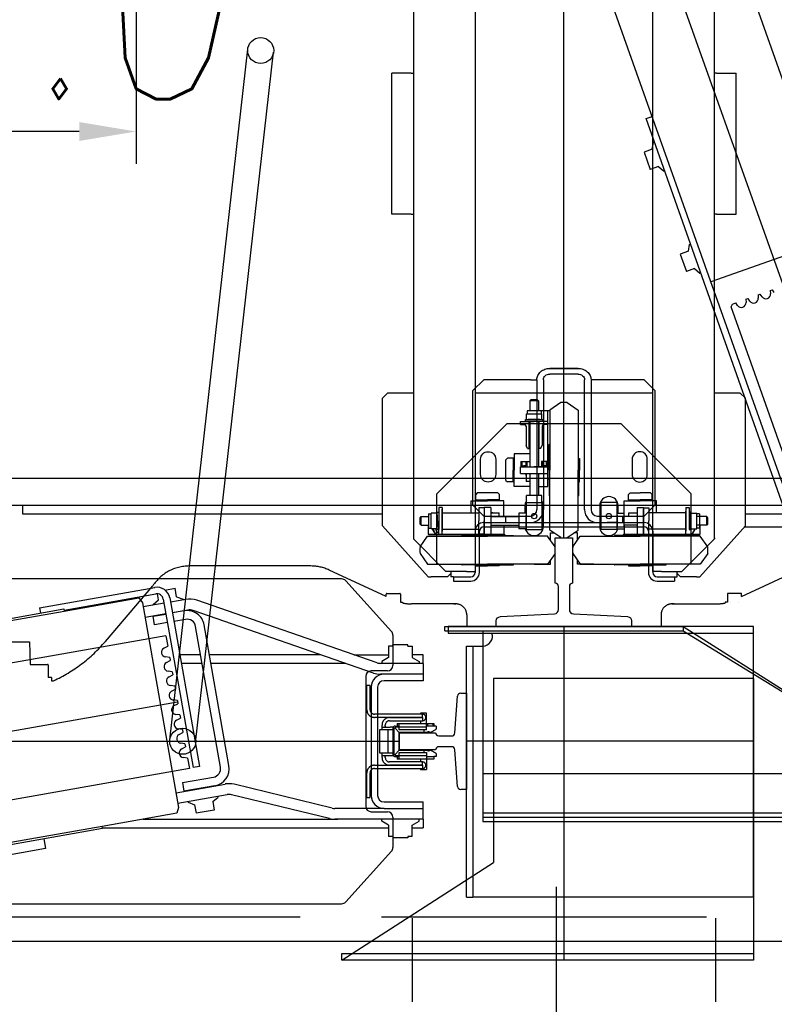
# Model space of a CAD drawing. Header units: millimetres. Extents: x 171 to 266814, y 44 to 350448.
# Tile 38 of 105: x 18425 to 19122, y 19275 to 20184. Entities that reach past the tile are written whole.
import ezdxf

# ---------------------------------------------------------------- set-up
doc = ezdxf.new("R2010")
doc.units = ezdxf.units.MM
doc.header["$LTSCALE"] = 100
doc.linetypes.add('ACAD_ISO02W100', pattern=[15, 12, -3])
doc.linetypes.add('ACAD_ISO10W100', pattern=[18.5, 12, -3, 0.5, -3])
for name, color, linetype in [('CONT_25', 1, 'Continuous'), ('DASH_25', 1, 'ACAD_ISO02W100'), ('DASHD_25', 1, 'ACAD_ISO10W100'), ('NOVÁ TENKÁ', 240, 'Continuous'), ('TEXT_35', 2, 'Continuous'), ('ŽB', 3, 'Continuous')]:
    doc.layers.add(name, color=color, linetype=linetype)
doc.layers.add('DIM_COMP_AUX', color=7, linetype='Continuous', plot=False)
doc.styles.add('ROMANS', font='romans.shx', dxfattribs={"width": 0.75, "oblique": 5, "height": 200})
doc.dimstyles.new('KONE_mm', dxfattribs={"dimscale": 15, "dimtxt": 3.5, "dimasz": 3.5, "dimexe": 2, "dimexo": 0, "dimgap": 2, "dimtad": 1, "dimdec": 0, "dimrnd": 0.01, "dimzin": 0, "dimdsep": 46, "dimtxsty": 'ROMANS', "dimsah": 1, "dimcen": 0, "dimclrd": 256, "dimclre": 256, "dimclrt": 256, "dimadec": 1, "dimazin": 3, "dimtfac": 1, "dimtdec": 0, "dimtmove": 0, "dimatfit": 3, "dimfxl": 1, "dimtolj": 1, "dimtzin": 0, "dimarcsym": 0})

# ---------------------------------------------------------------- blocks, each defined once
blk = doc.blocks.new('MX20_Planview')
at = {"layer": 'DASH_25', "ltscale": 0.25}
for p, q in [((268, -543.5), (268, 543.5)), ((-27.63, 164), (-52.19, 216.67)), ((-27.63, 164), (-30.04, 164)), ((-30.54, 163.5), (-30.54, 151.5)), ((-22.54, 161.5), (-22.54, 161.5)), ((-30.04, 151), (-22.54, 151)), ((-22.54, 153.5), (-22.54, 153.5)), ((-22.54, 151), (-22.54, 149)), ((-22.54, 149), (-21.79, 149)), ((-20.94, 99.71), (-20.94, 140.78)), ((-20.94, 101.71), (-20.94, 99.71)), ((-10.94, 89.71), (0, 89.71)), ((0, -89.71), (0, 89.71)), ((-10.94, -89.71), (0, -89.71)), ((-20.94, -101.71), (-20.94, -99.71)), ((-20.94, -99.71), (-20.94, -140.78)), ((-30.54, -163.5), (-30.54, -151.5)), ((-30.04, -151), (-22.54, -151)), ((-22.54, -149), (-21.79, -149)), ((-22.54, -151), (-22.54, -149)), ((-27.63, -164), (-52.19, -216.67)), ((-27.63, -164), (-30.04, -164)), ((-55.94, -233.58), (-55.94, -345.96)), ((13.84, -423.43), (-37.67, -379.54)), ((50.02, -473.21), (50.02, -471.22)), ((35.02, -492.94), (35.02, -476.71)), ((35.52, -476.21), (47.02, -476.21)), ((47.02, -473.21), (50.02, -473.21)), ((47.02, -473.21), (47.02, -476.21)), ((14.25, -493.5), (35.02, -492.94)), ((14.25, -543.5), (14.25, -493.5))]:
    blk.add_line(p, q, dxfattribs=at)
for centre, radius, start, end in [((-30.04, 163.5), 0.5, 90, 180), ((-30.04, 151.5), 0.5, 180, 270), ((-60.94, 140.78), 40, 0, 11.85223), ((-10.94, 99.71), 10, 180, 270), ((-10.94, -99.71), 10, 90, 180), ((-60.94, -140.78), 40, 348.14777, 0), ((-30.04, -151.5), 0.5, 90, 180), ((-30.04, -163.5), 0.5, 180, 270), ((-15.94, -233.58), 40, 155, 180), ((-15.94, -345.96), 40, 180, 237.10184), ((-77.38, -530.07), 140.33, 24.79239, 49.45797), ((35.52, -476.71), 0.5, 90, 180)]:
    blk.add_arc(centre, radius, start, end, dxfattribs=at)
blk = doc.blocks.new('10020_TravellingCableSupport_769652_0')
at = {"layer": 'CONT_25', "ltscale": 15}
for p, q in [((-4, 110), (-4, -110)), ((-4, 110), (0, 110)), ((0, 110), (0, -110)), ((-4, 75), (-180, 75)), ((-180, 75), (-180, -325)), ((-136, 75), (-176, 75)), ((-4, -110), (-136, -325)), ((0, -110), (-136, -325)), ((0, -110), (-4, -110)), ((-180, -325), (-136, -325)), ((-176, -325), (-176, -685)), ((-136, -325), (-136, -685)), ((-176, -629.99), (-186, -629.99)), ((-136, -629.99), (-126.68, -629.99)), ((-136, -685), (-176, -685))]:
    blk.add_line(p, q, dxfattribs=at)
at = {"layer": 'CONT_25', "ltscale": 2}
for p, q in [((-176, 75), (-176, -325)), ((-176, -524.25), (-221, -524.25)), ((-221, -595.75), (-221, -524.25)), ((-185, -529.75), (-221, -529.75)), ((-185, -590.25), (-185, -529.75)), ((-185, -590.25), (-221, -590.25)), ((-176, -595.75), (-221, -595.75))]:
    blk.add_line(p, q, dxfattribs=at)
at = {"layer": 'CONT_25', "ltscale": 1.5}
for p, q in [((-186.16, -635), (-190.16, -635)), ((-190.16, -635), (-190.16, -685)), ((-126.52, -630), (-186.16, -630)), ((-186.16, -630), (-186.16, -690)), ((-176.16, -630), (-186.16, -630)), ((-136.52, -630), (-126.52, -630)), ((-136, -629.99), (-126.56, -629.99)), ((-126.52, -630), (-126.52, -690)), ((-126.52, -635), (-122.52, -635)), ((-122.52, -635), (-122.52, -685)), ((-186.16, -685), (-190.16, -685)), ((-126.52, -690), (-186.16, -690)), ((-126.52, -685), (-122.52, -685))]:
    blk.add_line(p, q, dxfattribs=at)
at = {"layer": 'DASH_25', "ltscale": 2}
for p, q in [((-172, 75), (-172, -685)), ((-136, -325), (-136, 75))]:
    blk.add_line(p, q, dxfattribs=at)
at = {"layer": 'DASHD_25', "ltscale": 1.5}
for p, q in [((-162.74, -560), (-225.31, -560)), ((-114.83, -660), (-199.44, -660))]:
    blk.add_line(p, q, dxfattribs=at)
blk = doc.blocks.new('*D14')
at = {"layer": 'Defpoints', "color": 0, "transparency": 16777216}
for p in [(-429.76, 1725), (-300, 1725), (-300, 1325)]:
    blk.add_point(p, dxfattribs=at)
at = {"layer": 'DIM_COMP_AUX', "lineweight": -2, "transparency": 16777216}
for p, q in [((-300, 1725), (-459.76, 1725)), ((-429.76, 1377.5), (-429.76, 1672.5)), ((-300, 1325), (-459.76, 1325))]:
    blk.add_line(p, q, dxfattribs=at)
at = {"layer": 'DIM_COMP_AUX', "transparency": 16777216}
for points in [[(-421.01, 1672.5), (-438.51, 1672.5), (-429.76, 1725)], [(-421.01, 1377.5), (-438.51, 1377.5), (-429.76, 1325)]]:
    blk.add_solid(points, dxfattribs=at)
at = {"layer": 'DIM_COMP_AUX', "transparency": 16777216, "insert": (-299.76, 1525), "char_height": 200, "attachment_point": 5, "rotation": 270, "style": 'ROMANS'}
blk.add_mtext('\\A1;400.0', dxfattribs=at)
blk = doc.blocks.new('ev výtah')
at = {"layer": 'NOVÁ TENKÁ'}
blk.add_line((28290.44, 12029.41), (31540.44, 12029.41), dxfattribs=at)
blk = doc.blocks.new('10020_Elevator_0')
at = {"layer": 'NOVÁ TENKÁ', "ltscale": 0.33}
for p, q in [((-993, 1902), (-993, 1082)), ((-956.78, 1286.67), (-1029.2, 1697.33))]:
    blk.add_line(p, q, dxfattribs=at)
at = {"layer": 'NOVÁ TENKÁ'}
for p, q in [((-775, 1880), (-775, 205)), ((-1143, 1848.77), (-1143, 1135.23)), ((-843, 1135.23), (-843, 1848.77)), ((-750, 1855), (-750, 205)), ((-895.48, 1297.48), (-967.89, 1708.14)), ((-1018.09, 1275.86), (-1090.5, 1686.52)), ((-912.4, 1628.06), (-870.73, 1391.71)), ((-914.37, 1627.72), (-872.7, 1391.36)), ((-1073.6, 1355.94), (-1115.27, 1592.29)), ((-1071.63, 1356.28), (-1113.3, 1592.64)), ((-1092.01, 1408.54), (-1114.59, 1536.56)), ((-783, 1430), (-783, 1097.5)), ((-775.61, 1430), (-783, 1430)), ((-1083.15, 1410.1), (-1092.01, 1408.54)), ((-869.62, 1414.24), (-874.55, 1413.37)), ((-869.62, 1414.24), (-850.87, 1307.88)), ((-870.73, 1391.71), (-872.7, 1391.36)), ((-871.71, 1391.54), (-866.5, 1361.99)), ((-872.7, 1391.36), (-860.54, 1322.42)), ((-1073.6, 1355.94), (-1071.63, 1356.28)), ((-1073, 1356.04), (-1073, 1092)), ((-1059.47, 1287.35), (-1071.63, 1356.28)), ((-866.5, 1361.99), (-856.78, 1306.84)), ((-1065, 1318.7), (-1065, 1138.64)), ((-865.03, 1319.09), (-1054.11, 1285.75)), ((-860.54, 1322.42), (-865.03, 1319.09)), ((-875.34, 1297.48), (-878.73, 1316.68)), ((-865.5, 1299.21), (-868.88, 1318.42)), ((-885.39, 1307.89), (-877.52, 1309.28)), ((-883.31, 1296.07), (-885.39, 1307.89)), ((-877.52, 1309.28), (-875.43, 1297.46)), ((-867.23, 1309.06), (-866.51, 1309.19)), ((-866.51, 1309.19), (-862.43, 1304.32)), ((-862.43, 1304.32), (-856.71, 1305.33)), ((-861.65, 1299.89), (-1017.24, 1272.45)), ((-860.6, 1293.98), (-1016.2, 1266.55)), ((-991.65, 1293.92), (-353.65, 1221.92)), ((-946.76, 1292.29), (-944.92, 1288.76)), ((-942.06, 1289.26), (-941.54, 1293.21)), ((-933.46, 1294.63), (-931.63, 1291.1)), ((-928.76, 1291.61), (-931.63, 1291.1)), ((-928.76, 1291.61), (-928.24, 1295.55)), ((-920.17, 1296.98), (-918.33, 1293.45)), ((-915.47, 1293.95), (-918.33, 1293.45)), ((-915.47, 1293.95), (-914.95, 1297.9)), ((-906.87, 1299.32), (-905.04, 1295.79)), ((-895.48, 1297.48), (-905.04, 1295.79)), ((-875.62, 1298.5), (-875.53, 1298.51)), ((-872.48, 1280.72), (-874.39, 1291.55)), ((-871.8, 1277.38), (-874.3, 1291.57)), ((-861.95, 1279.11), (-864.45, 1293.3)), ((-853.26, 1298.4), (-851.6, 1288.97)), ((-1054.11, 1285.75), (-1059.47, 1287.35)), ((-1050.26, 1286.43), (-1042.26, 1241.06)), ((-1040.42, 1288.17), (-1032.42, 1242.8)), ((-999.94, 1282.91), (-998.1, 1279.38)), ((-995.24, 1279.89), (-994.72, 1283.83)), ((-986.64, 1285.25), (-984.81, 1281.73)), ((-981.94, 1282.23), (-981.42, 1286.17)), ((-973.35, 1287.6), (-971.51, 1284.07)), ((-968.65, 1284.58), (-971.51, 1284.07)), ((-968.65, 1284.58), (-968.13, 1288.52)), ((-960.05, 1289.94), (-958.22, 1286.42)), ((-955.35, 1286.92), (-958.22, 1286.42)), ((-955.35, 1286.92), (-954.83, 1290.86)), ((-942.06, 1289.26), (-944.92, 1288.76)), ((-921, 1264.04), (-921, 1283.33)), ((-913, 1265.45), (-913, 1284.74)), ((-880.36, 1279.33), (-882.27, 1290.16)), ((-873.86, 1288.54), (-873.77, 1288.56)), ((-859.47, 1287.58), (-861.65, 1281.61)), ((-859.47, 1287.58), (-851.6, 1288.97)), ((-1049.34, 1276.95), (-1051.51, 1270.98)), ((-1049.34, 1276.95), (-1048.61, 1277.08)), ((-1031.15, 1282.19), (-1039.02, 1280.8)), ((-1033.99, 1252.24), (-1039.02, 1280.8)), ((-1031.15, 1282.19), (-1026.11, 1253.63)), ((-1008.53, 1277.54), (-1018.09, 1275.86)), ((-1008.53, 1277.54), (-1008.01, 1281.49)), ((-995.24, 1279.89), (-998.1, 1279.38)), ((-981.94, 1282.23), (-984.81, 1281.73)), ((-862.37, 1281.49), (-861.65, 1281.61)), ((-1051.51, 1270.98), (-1059.39, 1269.59)), ((-1056.44, 1252.85), (-1059.39, 1269.59)), ((-1037.21, 1270), (-1037.12, 1270.02)), ((-1016.2, 1266.55), (-1017.24, 1272.45)), ((-1016.84, 1247.14), (-886.85, 1270.06)), ((-994.35, 1270.08), (-356.35, 1198.08)), ((-929.9, 1105.87), (-872.2, 1272.37)), ((-920.45, 1102.59), (-862.75, 1269.09)), ((-1035.46, 1260.05), (-1035.37, 1260.07)), ((-1003, 1241.46), (-885.46, 1262.18)), ((-921, 1131.54), (-921, 1255.92)), ((-913, 1154.63), (-913, 1257.33)), ((-1048.56, 1254.24), (-1056.44, 1252.85)), ((-1048.56, 1254.24), (-1044.48, 1249.38)), ((-1044.48, 1249.38), (-1043.75, 1249.5)), ((-1064.43, 1146.33), (-1042.4, 1236.96)), ((-1015.45, 1239.26), (-1003, 1241.46)), ((-885.49, 616.04), (885.09, 1245.09)), ((-1054.72, 1143.97), (-1032.68, 1234.6)), ((-891.82, 679.78), (527.46, 1183.53)), ((-526.87, 676.67), (892.48, 1180.44)), ((-1065, 1060), (-1065, 1141.6)), ((-1065, 1060), (-1065, 1138.64)), ((-1055, 1096), (-1055, 1141.6)), ((-1195, 1135), (-1105, 995)), ((-1195, 755), (-1195, 1135)), ((-1141.34, 1131.51), (-1094.43, 1089.28)), ((-891.57, 1089.28), (-844.66, 1131.51)), ((-913, 1124.09), (-913, 1092)), ((-933, 1113), (-1053, 1113)), ((-1058, 1108), (-1058, 1093)), ((-993, 1108), (-1043, 1108)), ((-993, 1102), (-1043, 1102)), ((-943, 1108), (-993, 1108)), ((-943, 1102), (-993, 1102)), ((-928, 1093), (-928, 1108)), ((-1070.33, 1092), (-1081, 1092)), ((-1081, 1087.92), (-1081, 1092)), ((-1070.33, 1092), (-1066.72, 1098.25)), ((-1066.72, 1098.25), (-1065, 1098.25)), ((-1055, 1096), (-1055, 1060)), ((-1055, 1096), (-1055, 1060)), ((-1049, 1096), (-1049, 1060)), ((-937, 1060), (-937, 1096)), ((-931, 1096), (-931, 1099.32)), ((-931, 1060), (-931, 1096)), ((-931, 1060), (-931, 1096)), ((-921, 1060), (-921, 1099.32)), ((-919.28, 1098.25), (-921, 1098.25)), ((-915.67, 1092), (-919.28, 1098.25)), ((-905, 1092), (-915.67, 1092)), ((-905, 1087.92), (-905, 1092)), ((-841, 1055.5), (-794, 1097.5)), ((-794, 1097.5), (-676, 1097.5)), ((-676, 1097.5), (-671, 1092.5)), ((-671, 1092.5), (-671, 1069)), ((-1063, 1088), (-1091.08, 1088)), ((-1081, 1087.92), (-1082, 1087.92)), ((-1082, 1074.08), (-1082, 1087.92)), ((-894.92, 1088), (-923, 1088)), ((-905, 1087.92), (-904, 1087.92)), ((-904, 1074.08), (-904, 1087.92)), ((-506, 1077), (-506, 1089)), ((-506, 1089), (-376, 1089)), ((-376, 1077), (-376, 1089)), ((-1081, 1074.08), (-1082, 1074.08)), ((-1081, 1070), (-1081, 1074.08)), ((-905, 1074.08), (-904, 1074.08)), ((-905, 1074.08), (-905, 1070)), ((-506, 1071), (-506, 1077)), ((-376, 1071), (-376, 1077)), ((-1156.32, 1070), (-1233.68, 1070)), ((-1081, 1070), (-1070.33, 1070)), ((-1073, 1070), (-1073, 1060)), ((-1070.33, 1070), (-1066.72, 1063.75)), ((-915.67, 1070), (-919.28, 1063.75)), ((-905, 1070), (-915.67, 1070)), ((-913, 1060), (-913, 1070)), ((-836, 1039), (-806, 1069)), ((680, 1069), (-806, 1069)), ((-506, 1071), (-506, 1069)), ((-376, 1071), (-376, 1069)), ((-1065, 1060), (-1073, 1060)), ((-1066.72, 1063.75), (-1065, 1063.75)), ((-1065, 1060), (-1049, 1060)), ((-921, 1060), (-937, 1060)), ((-919.28, 1063.75), (-921, 1063.75)), ((-921, 1060), (-913, 1060)), ((-841, 1055.5), (-841, 1052.5)), ((-819.5, 1062.89), (-829.5, 1055.88)), ((-829.5, 1055.88), (-829.5, 1000.5)), ((-813.5, 1062.89), (-803.5, 1055.88)), ((-803.5, 1055.88), (-803.5, 1000.5)), ((-802, 985.5), (-802, 1055.5)), ((-793.5, 1055.5), (-802, 1055.5)), ((-802, 1055), (-802, 985)), ((-802, 1055), (-802, 985)), ((-796, 1055.1), (-796, 1052.6)), ((-783, 1055.1), (-796, 1055.1)), ((-793.5, 1061.89), (-792.5, 1062.89)), ((-793.5, 1061.89), (-785.5, 1061.89)), ((-793.5, 1061.89), (-793.5, 1055.1)), ((-792.5, 1062.89), (-786.5, 1062.89)), ((-786.5, 1062.89), (-785.5, 1061.89)), ((-785.5, 1061.89), (-785.5, 1055.1)), ((-783, 1055.1), (-783, 1052.6)), ((-841, 1037.5), (-841, 1052.5)), ((-829.5, 1047.5), (-764.5, 1047.5)), ((-797.5, 1047.1), (-781.5, 1047.1)), ((-797.5, 1045.5), (-797.5, 1047.1)), ((-796.69, 1052.6), (-782.31, 1052.6)), ((-796.69, 1047.5), (-796.69, 1052.6)), ((-784.11, 1047.1), (-794.89, 1047.1)), ((-782.31, 1047.5), (-782.31, 1052.6)), ((-781.5, 1047.1), (-781.5, 1045.5)), ((-764.5, 1047.5), (-699.5, 982.5)), ((-887, 1037), (-893, 1037)), ((-893, 1037), (-893, 755)), ((-887, 755), (-887, 1037)), ((-838, 1034.5), (-841, 1037.5)), ((-836, 1020), (-836, 1039)), ((-802, 1045.5), (-789.5, 1045.5)), ((-802, 1042.5), (-802, 1045.5)), ((-802, 1042.5), (-798.5, 1042.5)), ((-799, 1042.5), (-778.5, 1042.5)), ((-778.5, 1042.5), (-799, 1042.5)), ((-781.5, 1045.5), (-797.5, 1045.5)), ((-797, 1042.5), (-797, 1008.5)), ((-777, 1045.5), (-789.5, 1045.5)), ((-782, 1042.5), (-782, 1008.5)), ((-777, 1042.5), (-780.5, 1042.5)), ((-777, 1042.5), (-777, 1045.5)), ((-841, 1032), (-845, 1032)), ((-845, 1032), (-845, 1016)), ((-836, 1034.5), (-841, 1034.5)), ((-841, 1032), (-841, 1034.5)), ((-841, 1032), (-841, 1016)), ((-1137, 1020), (-1137, 1014)), ((-1137, 1020), (-905, 1020)), ((-993, 755), (-993, 1020)), ((-905, 1020), (-905, 1014)), ((-836, 1020), (-836, 1012)), ((-830, 1000.5), (-830, 1024)), ((-803, 1000.5), (-803, 1024)), ((-1137, 755), (-1137, 1014)), ((-905, 1014), (-1137, 1014)), ((-905, 1014), (-905, 1005)), ((836, 1012), (-837, 1012)), ((-831, 1011.25), (-831, 1000.5)), ((-830, 1011.25), (-831, 1011.25)), ((-785, 1004), (-775, 1014)), ((-782, 1015.5), (-771, 1015.5)), ((-775, 1014), (-669, 1014)), ((-771, 1015.5), (-771, 1000.5)), ((-771, 1011.45), (-771, 1000.5)), ((-771, 1011.45), (-764.97, 1011.45)), ((-770, 1011.45), (-770, 1000.5)), ((-763.5, 1009.98), (-764.97, 1011.45)), ((-763.5, 991.02), (-763.5, 1009.98)), ((-671, 1012), (-671, 848)), ((-669, 1014), (-659, 1004)), ((-837, 1008), (-799, 1008)), ((-831, 989.75), (-831, 1000.5)), ((-830, 1000.5), (-830, 977)), ((-829.5, 945.12), (-829.5, 1000.5)), ((-803.5, 945.12), (-803.5, 1000.5)), ((-803, 1009), (-802, 1009)), ((-803, 1000.5), (-803, 977)), ((-802, 992), (-802, 1009)), ((-777, 1003.5), (-802, 1003.5)), ((-801.75, 1008.5), (-789.5, 1008.5)), ((-801.75, 1003.5), (-801.75, 1008.5)), ((-801.75, 1003.5), (-789.5, 1003.5)), ((-795, 1004), (-795, 930)), ((-791, 1004), (-791, 930)), ((-777.25, 1008.5), (-789.5, 1008.5)), ((-785, 1004), (-785, 961)), ((-777.25, 1003.5), (-777.25, 1008.5)), ((-777, 997.5), (-777, 1003.5)), ((-771, 985.5), (-771, 1000.5)), ((-771, 989.55), (-771, 1000.5)), ((-770, 989.55), (-770, 1000.5)), ((-659, 961), (-659, 1004)), ((-935, 995), (-1105, 995)), ((-935, 755), (-935, 995)), ((-803, 992), (-802, 992)), ((-777, 997.5), (-802, 997.5)), ((-793.5, 997.5), (-793.5, 971.5)), ((-785.5, 997.5), (-785.5, 971.5)), ((-782, 997.5), (-782, 989.95)), ((-782, 995.5), (-782, 997.5)), ((-830, 989.75), (-831, 989.75)), ((-803, 984), (-802, 985)), ((-803, 984), (-802, 985)), ((-793.5, 985.5), (-802, 985.5)), ((-785, 984), (-791, 984)), ((-791, 984), (-791, 961)), ((-785.5, 989.95), (-782, 989.95)), ((-785.5, 985.5), (-771, 985.5)), ((-771, 989.55), (-764.97, 989.55)), ((-763.5, 991.02), (-764.97, 989.55)), ((-751.98, 983.5), (-753.45, 982.03)), ((-751.98, 983.5), (-733.02, 983.5)), ((-733.02, 983.5), (-731.55, 982.03)), ((-699.5, 982.5), (-699.5, 877.5)), ((-757.5, 961.5), (-757.5, 976)), ((-757.5, 976), (-742.5, 976)), ((-753.45, 976), (-753.45, 982.03)), ((-753.45, 977), (-742.5, 977)), ((-753.45, 976), (-742.5, 976)), ((-731.55, 977), (-742.5, 977)), ((-727.5, 976), (-742.5, 976)), ((-731.55, 976), (-742.5, 976)), ((-731.55, 976), (-731.55, 982.03)), ((-727.5, 961.5), (-727.5, 976)), ((-772.5, 965), (-797.5, 965)), ((-797.5, 965), (-797.5, 950)), ((-796.69, 965), (-796.69, 971.5)), ((-782.31, 971.5), (-796.69, 971.5)), ((-794.89, 965), (-784.11, 965)), ((-782.31, 965), (-782.31, 971.5)), ((-775.5, 966), (-782.31, 966)), ((-772.5, 965), (-772.5, 950)), ((-772.5, 964.7), (-765.99, 964.7)), ((-765.99, 950.32), (-765.99, 964.7)), ((-745.5, 965), (-753.05, 965)), ((-753.05, 961.5), (-753.05, 965)), ((-747.5, 965), (-745.5, 965)), ((-745.5, 970), (-745.5, 945)), ((-745.5, 970), (-739.5, 970)), ((-739.5, 970), (-739.5, 945)), ((-739.5, 969.75), (-739.5, 957.5)), ((-734.5, 969.75), (-739.5, 969.75)), ((-734.5, 964.25), (-739.5, 964.25)), ((-734.5, 968.75), (-738.5, 968.75)), ((-738.5, 968.75), (-738.5, 965.25)), ((-738.5, 965.25), (-738.5, 967)), ((-734.5, 965.25), (-738.5, 965.25)), ((-734.5, 969.75), (-734.5, 961.5)), ((-722.5, 963.5), (-719.9, 965)), ((-702, 965), (-719.9, 965)), ((-700.51, 966.79), (-700.65, 965.85)), ((-700.5, 970), (-700.5, 966.5)), ((-700.5, 970), (-697.5, 970)), ((-697.5, 970), (-697.5, 957.5)), ((-697.5, 949.5), (-697.5, 965.5)), ((-697.5, 965.5), (-695.9, 965.5)), ((-695.9, 965.5), (-695.9, 949.5)), ((-695.9, 964.69), (-690.4, 964.69)), ((-690.4, 964.69), (-690.4, 950.31)), ((-687.9, 964), (-690.4, 964)), ((-687.9, 951), (-687.9, 964)), ((-829.5, 957.5), (-829.5, 942.5)), ((-659, 955), (-779, 955)), ((-772.49, 962.9), (-772.49, 952.11)), ((-745.5, 961.5), (-765.99, 961.5)), ((-697.5, 961.5), (-739.5, 961.5)), ((-739.5, 945.25), (-739.5, 957.5)), ((-722.5, 963.5), (-722.5, 961.5)), ((-722.5, 962), (-697.5, 962)), ((-697.5, 950), (-697.5, 957.5)), ((-697.5, 945), (-697.5, 957.5)), ((-695.9, 952.11), (-695.9, 962.89)), ((-678.5, 961.5), (-687.9, 961.5)), ((-677.5, 960.5), (-678.5, 961.5)), ((-678.5, 953.5), (-678.5, 961.5)), ((-677.5, 954.5), (-677.5, 960.5)), ((-659, 961), (-659, 955)), ((-797.5, 950), (-772.5, 950)), ((-794.5, 949), (-775.5, 949)), ((-659, 949), (-779, 949)), ((-772.5, 950.32), (-765.99, 950.32)), ((-745.5, 953.5), (-765.99, 953.5)), ((-757.5, 953.5), (-757.5, 945)), ((-697.5, 953.5), (-739.5, 953.5)), ((-734.5, 950.75), (-739.5, 950.75)), ((-738.5, 946.5), (-738.5, 949.75)), ((-738.5, 946.25), (-738.5, 949.75)), ((-734.5, 949.75), (-738.5, 949.75)), ((-734.5, 946.25), (-738.5, 946.25)), ((-734.5, 945), (-734.5, 950.75)), ((-722.5, 951.5), (-722.5, 953.5)), ((-722.5, 953), (-697.5, 953)), ((-722.5, 951.5), (-719.9, 950)), ((-702, 950), (-719.9, 950)), ((-700.5, 945), (-700.5, 948.5)), ((-697.5, 950), (-697.5, 954.5)), ((-695.9, 949.5), (-697.5, 949.5)), ((-695.9, 950.31), (-690.4, 950.31)), ((-687.9, 951), (-690.4, 951)), ((-678.5, 953.5), (-687.9, 953.5)), ((-687.5, 953.5), (-687.5, 945)), ((-687.5, 953.5), (-687.5, 943)), ((-678.5, 953.5), (-677.5, 954.5)), ((-819.5, 938.11), (-829.5, 945.12)), ((-829.5, 942.5), (-825.76, 942.5)), ((-813.5, 938.11), (-803.5, 945.12)), ((-807.24, 942.5), (-800.5, 942.5)), ((-804.89, 933), (-797.88, 943)), ((-800.5, 942.5), (-800.5, 939.26)), ((-797.88, 943), (-742.5, 943)), ((-742.5, 943.5), (-766, 943.5)), ((-757.5, 945), (-698.84, 945)), ((-751, 945), (-734, 945)), ((-751, 943.5), (-751, 945)), ((-742.5, 943.5), (-719, 943.5)), ((-687.12, 943), (-742.5, 943)), ((-734.5, 945.25), (-739.5, 945.25)), ((-734.5, 945.25), (-739.5, 945.25)), ((-734, 943.5), (-734, 945)), ((-700.5, 945), (-687.5, 945)), ((-680.11, 933), (-687.12, 943)), ((-653.77, 917), (-653.77, 943)), ((-648.54, 943), (-648.54, 917)), ((-648.54, 917), (-648.54, 943)), ((-887, 930), (-1195, 930)), ((-805, 930), (805, 930)), ((-795, 930), (-795, 856)), ((-791, 930), (-791, 856)), ((-750, 930), (750, 930)), ((-819.5, 921.89), (-829.5, 914.88)), ((-813.5, 921.89), (-803.5, 914.88)), ((-804.89, 927), (-797.88, 917)), ((-800.5, 917.5), (-800.5, 920.74)), ((-680.11, 927), (-687.12, 917)), ((-829.5, 917.5), (-825.76, 917.5)), ((-829.5, 902.5), (-829.5, 917.5)), ((-829.5, 914.88), (-829.5, 859.5)), ((-807.24, 917.5), (-800.5, 917.5)), ((-803.5, 914.88), (-803.5, 859.5)), ((-797.88, 917), (-742.5, 917)), ((-779, 911), (-659, 911)), ((-742.5, 916.5), (-766, 916.5)), ((-753.25, 916.5), (-753.25, 915.5)), ((-753.25, 915.5), (-742.5, 915.5)), ((-687.12, 917), (-742.5, 917)), ((-742.5, 916.5), (-719, 916.5)), ((-731.75, 915.5), (-742.5, 915.5)), ((-731.75, 916.5), (-731.75, 915.5)), ((-659, 905), (-779, 905)), ((-659, 856), (-659, 905)), ((-772.5, 896), (-797.5, 896)), ((-797.5, 881), (-797.5, 896)), ((-775.5, 897), (-794.5, 897)), ((-791, 899), (-791, 876)), ((-785, 899), (-785, 856)), ((-772.5, 881), (-772.5, 896)), ((-830, 859.5), (-830, 883)), ((-803, 859.5), (-803, 883)), ((-791, 880), (-791, 890)), ((-803, 876), (-802, 875)), ((-802, 805), (-802, 875)), ((-802, 874.5), (-802, 804.5)), ((-793.5, 874.5), (-802, 874.5)), ((-797.5, 881), (-772.5, 881)), ((-796.69, 881), (-796.69, 874.5)), ((-784.11, 881), (-794.89, 881)), ((-794.89, 874.5), (-784.11, 874.5)), ((-793.5, 862.5), (-793.5, 874.5)), ((-785, 876), (-791, 876)), ((-785.5, 862.5), (-785.5, 874.5)), ((-785.5, 874.5), (-771, 874.5)), ((-782.31, 881), (-782.31, 874.5)), ((-782.31, 880), (-775.5, 880)), ((-771, 874.5), (-771, 859.5)), ((-764.5, 812.5), (-699.5, 877.5)), ((-831, 870.25), (-831, 859.5)), ((-830, 870.25), (-831, 870.25)), ((-803, 868), (-802, 868)), ((-802, 868), (-802, 851)), ((-785.5, 870.05), (-782, 870.05)), ((-782, 870.05), (-782, 862.5)), ((-771, 870.45), (-764.97, 870.45)), ((-771, 870.45), (-771, 859.5)), ((-770, 870.45), (-770, 859.5)), ((-763.5, 868.98), (-764.97, 870.45)), ((-763.5, 868.98), (-763.5, 859.5)), ((-831, 848.75), (-831, 859.5)), ((-830, 859.5), (-830, 836)), ((-829.5, 804.12), (-829.5, 859.5)), ((-803.5, 804.12), (-803.5, 859.5)), ((-803, 859.5), (-803, 836)), ((-777, 862.5), (-802, 862.5)), ((-777, 856.5), (-802, 856.5)), ((-801.75, 856.5), (-801.75, 851.5)), ((-801.75, 856.5), (-789.5, 856.5)), ((-799, 856.5), (-778.5, 856.5)), ((-777.25, 856.5), (-789.5, 856.5)), ((-775, 846), (-785, 856)), ((-777.25, 856.5), (-777.25, 851.5)), ((-777, 862.5), (-777, 856.5)), ((-771, 844.5), (-771, 859.5)), ((-771, 848.55), (-771, 859.5)), ((-770, 848.55), (-770, 859.5)), ((-763.5, 850.02), (-763.5, 859.5)), ((-659, 856), (-669, 846)), ((-448.73, 856.01), (-464.76, 850.34)), ((-446.06, 848.47), (-448.73, 856.01)), ((-799, 852), (-837, 852)), ((-799, 848), (-837, 848)), ((-836, 848), (836, 848)), ((-836, 840), (-836, 848)), ((-830, 848.75), (-831, 848.75)), ((-803, 851), (-802, 851)), ((-801.75, 851.5), (-789.5, 851.5)), ((-797, 817.5), (-797, 851.5)), ((-777.25, 851.5), (-789.5, 851.5)), ((-782, 817.5), (-782, 851.5)), ((-780.8, 725.75), (-417.86, 854.21)), ((-669, 846), (-775, 846)), ((-771, 848.55), (-764.97, 848.55)), ((-763.5, 850.02), (-764.97, 848.55)), ((-462.09, 842.8), (-464.76, 850.34)), ((-446.06, 848.47), (-439.82, 847.31)), ((-439.82, 847.31), (-439.54, 846.54)), ((-417.86, 854.21), (-415.86, 848.56)), ((-845, 844), (-845, 828)), ((-841, 844), (-841, 828)), ((-836, 840), (-836, 821)), ((-782, 844.5), (-771, 844.5)), ((-462.09, 842.8), (-466.21, 837.97)), ((-466.21, 837.97), (-465.94, 837.2)), ((-841, 828), (-845, 828)), ((-841, 828), (-841, 825.5)), ((-841, 825.5), (-836, 825.5)), ((-841, 822.5), (-838, 825.5)), ((-841, 807.5), (-841, 822.5)), ((-806, 791), (-836, 821)), ((-543, 822.65), (-559.02, 816.98)), ((-540.33, 815.11), (-543, 822.65)), ((-829.5, 812.5), (-764.5, 812.5)), ((-802, 817.5), (-798.5, 817.5)), ((-802, 817.5), (-802, 814.5)), ((-778.5, 817.5), (-799, 817.5)), ((-798.5, 817.5), (-780.5, 817.5)), ((-781.5, 814.5), (-797.5, 814.5)), ((-797.5, 814.5), (-797.5, 812.9)), ((-797.5, 812.9), (-781.5, 812.9)), ((-796.69, 812.9), (-796.69, 807.4)), ((-784.11, 812.9), (-794.89, 812.9)), ((-777, 814.5), (-789.5, 814.5)), ((-782.31, 812.9), (-782.31, 807.4)), ((-781.5, 812.9), (-781.5, 814.5)), ((-777, 817.5), (-780.5, 817.5)), ((-777, 817.5), (-777, 814.5)), ((-556.36, 809.44), (-560.48, 804.61)), ((-556.36, 809.44), (-559.02, 816.98)), ((-540.33, 815.11), (-534.09, 813.95)), ((-534.09, 813.95), (-533.81, 813.17)), ((-841, 807.5), (-841, 804.5)), ((-794, 762.5), (-841, 804.5)), ((-819.5, 797.11), (-829.5, 804.12)), ((-813.5, 797.11), (-803.5, 804.12)), ((-793.5, 804.5), (-802, 804.5)), ((-796.69, 807.4), (-782.31, 807.4)), ((-796, 804.9), (-796, 807.4)), ((-783, 804.9), (-796, 804.9)), ((-793.5, 798.11), (-793.5, 807.4)), ((-785.5, 798.11), (-785.5, 807.4)), ((-783, 804.9), (-783, 807.4)), ((-560.48, 804.61), (-560.21, 803.83)), ((-793.5, 798.11), (-785.5, 798.11)), ((-793.5, 798.11), (-792.5, 797.11)), ((-792.5, 797.11), (-786.5, 797.11)), ((-786.5, 797.11), (-785.5, 798.11)), ((-526.87, 676.67), (-568.57, 794.5)), ((-1156.32, 790), (-1233.68, 790)), ((-806, 791), (680, 791)), ((-805, 791), (-806, 791)), ((-671, 791), (-671, 767.5)), ((-506, 789), (-506, 791)), ((-506, 789), (-506, 783)), ((-506, 783), (-506, 771)), ((-376, 789), (-376, 791)), ((-376, 789), (-376, 783)), ((-376, 783), (-376, 771)), ((-902.67, 665.38), (-591.66, 775.71)), ((-591.66, 775.71), (-589.11, 774.49)), ((-589.11, 774.49), (-587.99, 771.34)), ((-671, 767.5), (-676, 762.5)), ((-590.39, 769.69), (-587.99, 771.34)), ((-506, 771), (-376, 771)), ((-935, 755), (-1195, 755)), ((-1137, 755), (-887, 755)), ((-795, 763.39), (-795, 448)), ((-794, 762.5), (-676, 762.5)), ((-783, 762.5), (-783, 430)), ((-584.71, 762.09), (-587.61, 761.86)), ((-586.38, 758.38), (-583.98, 760.03)), ((-584.71, 762.09), (-583.98, 760.03)), ((-580.7, 750.78), (-583.6, 750.55)), ((-582.37, 747.07), (-579.97, 748.72)), ((-580.7, 750.78), (-579.97, 748.72)), ((-576.69, 739.47), (-579.59, 739.24)), ((-578.35, 735.76), (-575.96, 737.41)), ((-576.69, 739.47), (-575.96, 737.41))]:
    blk.add_line(p, q, dxfattribs=at)
at = {"layer": 'NOVÁ TENKÁ', "linetype": 'Continuous', "ltscale": 15}
blk.add_line((-1195, 1135), (-1195, 1135), dxfattribs=at)
at = {"layer": 'NOVÁ TENKÁ', "ltscale": 3}
for p, q in [((-1000.94, 1048.6), (-1000.94, 1082)), ((-1000.94, 1082), (-985.06, 1082)), ((-985.06, 1082), (-985.06, 1048.6)), ((-1000.94, 1048.6), (-1000.94, 1048.6)), ((-985.06, 1048.6), (-985.06, 1048.6)), ((-998, 1033.78), (-998, 1045.6)), ((-988, 1045.6), (-988, 1033.78)), ((-1034.72, 1028.21), (-1000.77, 1030.79)), ((-985.22, 1030.79), (-951.27, 1028.21)), ((-1037.5, 1020), (-1037.5, 1025.22)), ((-948.5, 1020), (-1037.5, 1020)), ((-948.5, 1025.22), (-948.5, 1020))]:
    blk.add_line(p, q, dxfattribs=at)
at = {"layer": 'NOVÁ TENKÁ'}
for points in [[(-1195, 1135), (-1189, 1135), (-1189, 755)], [(-1045, 1111.99), (-1045, 1108.99)], [(-1045, 1111.99), (-1022.07, 1111.99)], [(-1015.1, 1104.93), (-1015.1, 1105.38), (-1015.1, 1105.73), (-1015.18, 1106.08), (-1015.27, 1106.35), (-1015.27, 1106.7), (-1015.45, 1107.05), (-1015.54, 1107.4), (-1015.63, 1107.67), (-1015.8, 1108.02), (-1015.98, 1108.29), (-1016.07, 1108.64), (-1016.33, 1108.9), (-1016.51, 1109.17), (-1016.68, 1109.43), (-1016.95, 1109.7), (-1017.13, 1109.96), (-1017.39, 1110.14), (-1017.65, 1110.4), (-1017.92, 1110.58), (-1018.18, 1110.76), (-1018.45, 1110.93), (-1018.8, 1111.11), (-1019.07, 1111.29), (-1019.33, 1111.46), (-1019.68, 1111.55), (-1020.04, 1111.64), (-1020.39, 1111.73), (-1020.65, 1111.82), (-1021.01, 1111.9), (-1021.36, 1111.9), (-1021.71, 1111.99), (-1022.07, 1111.99)], [(-963.85, 1111.99), (-964.29, 1111.99), (-964.64, 1111.9), (-964.99, 1111.9), (-965.26, 1111.82), (-965.61, 1111.73), (-965.96, 1111.64), (-966.32, 1111.55), (-966.58, 1111.46), (-966.93, 1111.29), (-967.2, 1111.11), (-967.55, 1110.93), (-967.82, 1110.76), (-968.08, 1110.58), (-968.35, 1110.4), (-968.61, 1110.14), (-968.87, 1109.96), (-969.05, 1109.7), (-969.32, 1109.43), (-969.49, 1109.17), (-969.67, 1108.9), (-969.84, 1108.64), (-970.02, 1108.29), (-970.2, 1108.02), (-970.37, 1107.67), (-970.46, 1107.4), (-970.55, 1107.05), (-970.64, 1106.7), (-970.73, 1106.35), (-970.82, 1106.08), (-970.82, 1105.73), (-970.9, 1105.38), (-970.9, 1104.93)], [(-963.85, 1111.99), (-941, 1111.99)], [(-941, 1111.99), (-941, 1108.99)], [(-1045, 1108.99), (-1022.07, 1108.99)], [(-1018.1, 1104.93), (-1018.1, 1105.38), (-1018.18, 1105.82), (-1018.27, 1106.17), (-1018.45, 1106.52), (-1018.54, 1106.88), (-1018.8, 1107.23), (-1018.98, 1107.49), (-1019.24, 1107.85), (-1019.6, 1108.02), (-1019.86, 1108.29), (-1020.21, 1108.46), (-1020.57, 1108.64), (-1020.92, 1108.82), (-1021.27, 1108.9), (-1021.71, 1108.99), (-1022.07, 1108.99)], [(-1018.1, 1104.93), (-1018.1, 1060.48)], [(-1015.1, 1104.93), (-1015.1, 1060.48)], [(-970.9, 1060.48), (-970.9, 1104.93)], [(-963.85, 1108.99), (-964.29, 1108.99), (-964.73, 1108.9), (-965.08, 1108.82), (-965.43, 1108.64), (-965.79, 1108.46), (-966.14, 1108.29), (-966.4, 1108.02), (-966.76, 1107.85), (-966.93, 1107.49), (-967.2, 1107.23), (-967.37, 1106.88), (-967.55, 1106.52), (-967.73, 1106.17), (-967.82, 1105.82), (-967.9, 1105.38), (-967.9, 1104.93)], [(-967.9, 1060.48), (-967.9, 1104.93)], [(-963.85, 1108.99), (-941, 1108.99)], [(-1007.95, 1097.97), (-1008.39, 1097.97), (-1008.75, 1097.97), (-1009.1, 1097.88), (-1009.36, 1097.79), (-1009.72, 1097.79), (-1010.07, 1097.7), (-1010.42, 1097.53), (-1010.69, 1097.44), (-1011.04, 1097.26), (-1011.3, 1097.17), (-1011.66, 1097), (-1011.92, 1096.82), (-1012.19, 1096.55), (-1012.45, 1096.38), (-1012.72, 1096.11), (-1012.98, 1095.94), (-1013.16, 1095.67), (-1013.42, 1095.41), (-1013.6, 1095.14), (-1013.77, 1094.88), (-1013.95, 1094.61), (-1014.13, 1094.35), (-1014.3, 1094), (-1014.48, 1093.73), (-1014.57, 1093.38), (-1014.66, 1093.03), (-1014.74, 1092.76), (-1014.83, 1092.41), (-1014.92, 1092.06), (-1014.92, 1091.7), (-1015.01, 1091.35), (-1015.01, 1091)], [(-1007.95, 1094.97), (-1008.39, 1094.97), (-1008.83, 1094.88), (-1009.19, 1094.79), (-1009.54, 1094.7), (-1009.89, 1094.53), (-1010.25, 1094.26), (-1010.51, 1094.08), (-1010.86, 1093.82), (-1011.04, 1093.56), (-1011.3, 1093.2), (-1011.48, 1092.85), (-1011.66, 1092.5), (-1011.83, 1092.14), (-1011.92, 1091.79), (-1012.01, 1091.35), (-1012.01, 1091)], [(-1007.95, 1097.97), (-1006.98, 1097.97)], [(-1007.95, 1094.97), (-1006.98, 1094.97)], [(-1006.98, 1097.97), (-1006.01, 1097.97)], [(-1006.01, 1094.97), (-1006.98, 1094.97)], [(-1006.01, 1097.97), (-1006.01, 1090.47)], [(-1006.01, 1097.97), (-1003.98, 1097.97)], [(-1003.98, 1088), (-1003.98, 1099.99)], [(-1003.98, 1099.99), (-982.02, 1099.99)], [(-982.02, 1092.5), (-1003.98, 1092.5)], [(-982.02, 1099.99), (-982.02, 1088)], [(-982.02, 1097.97), (-979.99, 1097.97)], [(-979.99, 1097.97), (-979.99, 1090.47)], [(-979.99, 1097.97), (-979.02, 1097.97)], [(-979.02, 1094.97), (-979.99, 1094.97)], [(-979.02, 1097.97), (-977.96, 1097.97)], [(-979.02, 1094.97), (-977.96, 1094.97)], [(-970.99, 1091), (-970.99, 1091.35), (-970.99, 1091.7), (-971.08, 1092.06), (-971.17, 1092.41), (-971.17, 1092.76), (-971.34, 1093.03), (-971.43, 1093.38), (-971.52, 1093.73), (-971.7, 1094), (-971.87, 1094.35), (-971.96, 1094.61), (-972.23, 1094.88), (-972.4, 1095.14), (-972.58, 1095.41), (-972.84, 1095.67), (-973.02, 1095.94), (-973.28, 1096.11), (-973.55, 1096.38), (-973.81, 1096.55), (-974.08, 1096.82), (-974.34, 1097), (-974.7, 1097.17), (-974.96, 1097.26), (-975.23, 1097.44), (-975.58, 1097.53), (-975.93, 1097.7), (-976.28, 1097.79), (-976.55, 1097.79), (-976.9, 1097.88), (-977.25, 1097.97), (-977.61, 1097.97), (-977.96, 1097.97)], [(-973.99, 1091), (-973.99, 1091.35), (-974.08, 1091.79), (-974.17, 1092.14), (-974.34, 1092.5), (-974.43, 1092.85), (-974.7, 1093.2), (-974.87, 1093.56), (-975.14, 1093.82), (-975.4, 1094.08), (-975.75, 1094.26), (-976.11, 1094.53), (-976.46, 1094.7), (-976.81, 1094.79), (-977.17, 1094.88), (-977.61, 1094.97), (-977.96, 1094.97)], [(-1015.01, 1060.48), (-1015.01, 1091)], [(-1012.01, 1060.48), (-1012.01, 1091)], [(-1009.54, 1082), (-1009.54, 1083.94)], [(-1006.98, 1083.94), (-1009.54, 1083.94)], [(-1003.98, 1088), (-1006.98, 1083.94)], [(-1004.95, 1088), (-1005.39, 1087.91), (-1005.75, 1087.82), (-1006.1, 1087.65), (-1006.45, 1087.38), (-1006.63, 1087.12), (-1006.8, 1086.76), (-1006.98, 1086.41), (-1006.98, 1085.97)], [(-1006.98, 1085.97), (-1006.98, 1083.94)], [(-1006.98, 1083.94), (-1006.98, 1082)], [(-1006.28, 1082), (-1006.28, 1085)], [(-1006.01, 1090.38), (-1006.01, 1087.73)], [(-1001.25, 1082), (-1005.39, 1086.15)], [(-1003.98, 1088), (-1004.95, 1088)], [(-981.22, 1086.94), (-1004.78, 1086.94)], [(-982.02, 1088), (-1003.98, 1088)], [(-980.61, 1086.15), (-984.75, 1082)], [(-980.96, 1088), (-982.02, 1088)], [(-979.02, 1083.94), (-982.02, 1088)], [(-979.02, 1085.97), (-979.02, 1086.41), (-979.11, 1086.76), (-979.37, 1087.12), (-979.55, 1087.38), (-979.9, 1087.65), (-980.25, 1087.82), (-980.61, 1087.91), (-980.96, 1088)], [(-979.99, 1087.73), (-979.99, 1090.38)], [(-979.72, 1085), (-979.72, 1082)], [(-979.02, 1085.97), (-979.02, 1083.94)], [(-976.46, 1083.94), (-979.02, 1083.94)], [(-979.02, 1082), (-979.02, 1083.94)], [(-976.46, 1083.94), (-976.46, 1082)], [(-973.99, 1091), (-973.99, 1060.48)], [(-970.99, 1091), (-970.99, 1060.48)], [(-1009.54, 1056.95), (-1009.54, 1082)], [(-1009.54, 1082), (-1003.45, 1082)], [(-1006.36, 1056.95), (-1006.36, 1082)], [(-1003.45, 1082), (-1003.45, 1056.95)], [(-1001.25, 1082), (-1001.25, 1056.42)], [(-984.75, 1082), (-1001.25, 1082)], [(-984.75, 1056.42), (-984.75, 1082)], [(-982.46, 1082), (-976.46, 1082)], [(-982.46, 1056.95), (-982.46, 1082)], [(-979.55, 1082), (-979.55, 1056.95)], [(-976.46, 1082), (-976.46, 1056.95)], [(-1018.98, 1062.51), (-1018.98, 1056.95)], [(-1018.1, 1062.51), (-1018.98, 1062.51)], [(-1003.45, 1056.95), (-1018.98, 1056.95)], [(-1015.1, 1060.48), (-1018.1, 1060.48)], [(-1018.1, 1060.48), (-1018.1, 1060.21), (-1018.01, 1059.95), (-1017.92, 1059.59), (-1017.83, 1059.33), (-1017.74, 1059.07), (-1017.57, 1058.8), (-1017.39, 1058.54), (-1017.21, 1058.36), (-1016.95, 1058.18), (-1016.77, 1058.01), (-1016.51, 1057.83), (-1016.24, 1057.74), (-1015.98, 1057.57), (-1015.63, 1057.57), (-1015.36, 1057.48), (-1015.01, 1057.48)], [(-1015.01, 1062.51), (-1015.1, 1062.51)], [(-1015.1, 1060.48), (-1015.01, 1060.48)], [(-1015.01, 1060.48), (-1012.01, 1060.48)], [(-1015.01, 1057.48), (-1014.74, 1057.48), (-1014.39, 1057.57), (-1014.13, 1057.57), (-1013.86, 1057.74), (-1013.6, 1057.83), (-1013.33, 1058.01), (-1013.07, 1058.18), (-1012.89, 1058.36), (-1012.72, 1058.54), (-1012.54, 1058.8), (-1012.36, 1059.07), (-1012.27, 1059.33), (-1012.1, 1059.59), (-1012.1, 1059.95), (-1012.01, 1060.21), (-1012.01, 1060.48)], [(-1015.01, 1060.48), (-1015.01, 1060.48)], [(-1009.54, 1062.51), (-1012.01, 1062.51)], [(-1009.54, 1049.98), (-1009.54, 1056.95)], [(-1006.98, 1056.95), (-1006.98, 1049.98)], [(-1003.45, 1058.98), (-1001.25, 1058.98)], [(-1001.69, 1055.63), (-1001.87, 1055.27), (-1001.95, 1055.01)], [(-1001.95, 1055.01), (-1001.87, 1054.65), (-1001.69, 1054.39)], [(-1001.69, 1055.63), (-1001.51, 1055.71), (-1001.34, 1055.98), (-1001.25, 1056.15), (-1001.25, 1056.42)], [(-984.75, 1058.98), (-982.46, 1058.98)], [(-984.75, 1056.42), (-984.75, 1056.15), (-984.66, 1055.98), (-984.49, 1055.71), (-984.31, 1055.63)], [(-984.31, 1055.63), (-984.05, 1055.27), (-983.96, 1055.01)], [(-983.96, 1055.01), (-984.05, 1054.65), (-984.31, 1054.39)], [(-982.46, 1056.95), (-967.02, 1056.95)], [(-979.02, 1049.98), (-979.02, 1056.95)], [(-976.46, 1055.89), (-979.02, 1055.89)], [(-973.99, 1062.51), (-976.46, 1062.51)], [(-976.46, 1056.95), (-976.46, 1049.98)], [(-970.99, 1060.48), (-973.99, 1060.48)], [(-973.99, 1060.48), (-973.99, 1060.21), (-973.9, 1059.95), (-973.81, 1059.59), (-973.73, 1059.33), (-973.64, 1059.07), (-973.46, 1058.8), (-973.28, 1058.54), (-973.11, 1058.36), (-972.84, 1058.18), (-972.67, 1058.01), (-972.4, 1057.83), (-972.14, 1057.74), (-971.87, 1057.57), (-971.52, 1057.57), (-971.26, 1057.48), (-970.9, 1057.48)], [(-970.9, 1062.51), (-970.99, 1062.51)], [(-970.99, 1060.48), (-970.9, 1060.48)], [(-970.9, 1060.48), (-967.9, 1060.48)], [(-970.9, 1057.48), (-970.64, 1057.48), (-970.29, 1057.57), (-970.02, 1057.57), (-969.76, 1057.74), (-969.49, 1057.83), (-969.23, 1058.01), (-968.96, 1058.18), (-968.79, 1058.36), (-968.61, 1058.54), (-968.43, 1058.8), (-968.26, 1059.07), (-968.17, 1059.33), (-967.99, 1059.59), (-967.99, 1059.95), (-967.9, 1060.21), (-967.9, 1060.48)], [(-970.9, 1060.48), (-970.9, 1060.48)], [(-967.02, 1062.51), (-967.9, 1062.51)], [(-967.02, 1056.95), (-967.02, 1062.51)], [(-1006.98, 1049.98), (-1009.54, 1049.98)], [(-1006.98, 1047.95), (-1006.98, 1049.98)], [(-1004.6, 1047.95), (-1006.98, 1047.95)], [(-1004.6, 1047.95), (-1004.34, 1048.04), (-1004.07, 1048.13), (-1003.89, 1048.3), (-1003.72, 1048.48)], [(-1001.34, 1052.71), (-1003.72, 1048.48)], [(-1001.25, 1053.51), (-1001.25, 1053.77), (-1001.34, 1054.04), (-1001.51, 1054.21), (-1001.69, 1054.39)], [(-1001.34, 1052.71), (-1001.25, 1052.98), (-1001.25, 1053.24)], [(-1001.25, 1053.51), (-1001.25, 1053.24)], [(-984.31, 1054.39), (-984.49, 1054.21), (-984.66, 1054.04), (-984.75, 1053.77), (-984.75, 1053.51)], [(-984.75, 1053.24), (-984.75, 1053.51)], [(-984.75, 1053.24), (-984.75, 1052.98), (-984.58, 1052.71)], [(-982.28, 1048.48), (-984.58, 1052.71)], [(-982.28, 1048.48), (-982.11, 1048.3), (-981.93, 1048.13), (-981.66, 1048.04), (-981.4, 1047.95)], [(-979.02, 1047.95), (-981.4, 1047.95)], [(-976.46, 1051.04), (-979.02, 1051.04)], [(-976.46, 1049.98), (-979.02, 1049.98)], [(-979.02, 1047.95), (-979.02, 1049.98)], [(-802, 1048.39), (-797, 1051.27), (-796.69, 1051.09)], [(-801.8, 1042.5), (-802, 1042.61), (-802, 1048.39)], [(-801.8, 817.5), (-802, 817.39), (-802, 811.61)], [(-802, 811.61), (-797, 808.73), (-796.69, 808.91)]]:
    blk.add_lwpolyline(points, dxfattribs=at)
for points in [[(-732.5, 993), (-746.5, 993, -1), (-746.5, 1007), (-732.5, 1007, -1), (-732.5, 993, -1)], [(-732.5, 867), (-746.5, 867, 1), (-746.5, 853), (-732.5, 853, 1), (-732.5, 867, 1)]]:
    blk.add_lwpolyline(points, format="xyb", dxfattribs=at)
at = {"layer": 'NOVÁ TENKÁ', "ltscale": 3}
blk.add_lwpolyline([(-805, 922), (-847, 922), (-847, 922, 0.414214), (-850, 925), (-871.2, 925, 0.399027), (-875.2, 921.21), (-877.8, 871.29, -0.399027), (-881.8, 867.5), (-887, 867.5), (-887, 992.5), (-881.8, 992.5, -0.399027), (-877.8, 988.71), (-875.2, 938.79, 0.399027), (-871.2, 935), (-850, 935, 0.414214), (-847, 938), (-847, 938), (-805, 938)], format="xyb", close=True, dxfattribs=at)
at = {"layer": 'NOVÁ TENKÁ'}
for centre, radius in [((-993, 1282), 12), ((-355, 1210), 12), ((-785, 957.5), 2.46), ((-785, 888.5), 2.46)]:
    blk.add_circle(centre, radius, dxfattribs=at)
for centre, radius, start, end in [((-910.69, 1297.33), 4.3, 27.5, 172.5), ((-862.69, 1305.8), 6, 280, 10), ((-862.69, 1305.8), 12, 280, 10), ((-963.87, 1287.96), 4.3, 27.5, 172.5), ((-950.57, 1290.3), 4.3, 27.5, 172.5), ((-937.28, 1292.65), 4.3, 27.5, 172.5), ((-923.98, 1294.99), 4.3, 27.5, 172.5), ((-1003.75, 1280.92), 4.3, 27.5, 172.5), ((-990.46, 1283.27), 4.3, 27.5, 172.5), ((-977.16, 1285.61), 4.3, 27.5, 172.5), ((-888.24, 1277.94), 8, 280, 10), ((-888.24, 1277.94), 16, 280, 10), ((-881.65, 1275.64), 10, 340.88717, 10), ((-881.65, 1275.64), 20, 340.88717, 10), ((-1018.23, 1255.02), 16, 190, 280), ((-1018.23, 1255.02), 8, 190, 280), ((-1052.11, 1239.33), 10, 346.33331, 10), ((-1052.11, 1239.33), 20, 346.33331, 10), ((-1045, 1141.6), 20, 166.33331, 180), ((-1045, 1141.6), 10, 166.33331, 180), ((-1138, 1135.23), 5, 180, 228.01279), ((-848, 1135.23), 5, 311.98721, 0), ((-1053, 1108), 5, 90, 180), ((-933, 1108), 5, 0, 90), ((-1043, 1096), 12, 90, 180), ((-1043, 1096), 6, 90, 180), ((-943, 1096), 12, 0, 90), ((-943, 1096), 6, 0, 90), ((-911, 1099.32), 20, 160.88717, 180), ((-911, 1099.32), 10, 160.88717, 180), ((-1063, 1093), 5, 270, 0), ((-923, 1093), 5, 180, 270), ((-1091.08, 1093), 5, 228.01279, 270), ((-894.92, 1093), 5, 270, 311.98721), ((-816.5, 1023.72), 39.28, 85.62002, 94.37998), ((-797, 1045.5), 5, 86.44538, 180), ((-797, 1045.5), 3, 84.06885, 180), ((-829.5, 1024), 0.5, 90, 180), ((-803.5, 1024), 0.5, 0, 90), ((-837, 1016), 8, 180, 270), ((-837, 1016), 4, 180, 270), ((-799, 1004), 8, 0, 90), ((-896, 1005), 9, 180, 289.47122), ((-799, 1004), 4, 0, 90), ((-829.5, 977), 0.5, 180, 270), ((-803.5, 977), 0.5, 270, 0), ((-794.5, 957.5), 8.5, 104.93049, 270), ((-775.5, 957.5), 8.5, 57.83614, 90), ((-702, 966.5), 1.5, 270, 0), ((-779, 961), 12, 180, 270), ((-779, 961), 6, 180, 270), ((-775.5, 957.5), 8.5, 270, 302.30282), ((-702, 948.5), 1.5, 0, 90), ((-816.5, 977.28), 39.28, 265.62002, 274.37998), ((-766, 943), 0.5, 90, 180), ((-718.99, 943), 0.5, 0, 90), ((-765.72, 930), 39.28, 175.62002, 184.37998), ((-719.28, 930), 39.28, 355.62002, 4.37998), ((-816.5, 882.72), 39.28, 85.62002, 94.37998), ((-779, 899), 12, 90, 180), ((-766, 917), 0.5, 180, 270), ((-719, 917), 0.5, 270, 0), ((-779, 899), 6, 90, 180), ((-794.5, 888.5), 8.5, 90, 255.06951), ((-775.5, 888.5), 8.5, 270, 90), ((-829.5, 883), 0.5, 90, 180), ((-803.5, 883), 0.5, 0, 90), ((-799, 856), 8, 270, 0), ((-799, 856), 4, 270, 0), ((-837, 844), 8, 90, 180), ((-837, 844), 4, 90, 180), ((-829.5, 836), 0.5, 180, 270), ((-803.5, 836), 0.5, 270, 0), ((-797, 814.5), 5, 180, 273.55462), ((-816.5, 836.28), 39.28, 265.62002, 274.37998), ((-587.95, 766.15), 4.3, 124.53137, 274.53137), ((-583.94, 754.84), 4.3, 124.53137, 274.53137), ((-579.93, 743.53), 4.3, 124.53137, 274.53137)]:
    blk.add_arc(centre, radius, start, end, dxfattribs=at)
at = {"layer": 'NOVÁ TENKÁ', "ltscale": 3}
for centre, start, end in [((-1001, 1045.6), 359.99999, 88.85401), ((-985, 1045.6), 91.14599, 179.99999), ((-1034.5, 1025.22), 94.34323, 179.99999), ((-1001, 1033.78), 274.34323, 359.99999), ((-985, 1033.78), 179.99999, 265.65677), ((-951.5, 1025.22), 359.99998, 85.65677)]:
    blk.add_arc(centre, 3, start, end, dxfattribs=at)
at = {"layer": 'NOVÁ TENKÁ'}
for points, knots in [([(-659, 955), (-657.63, 955), (-654.8, 954.34), (-651.33, 951.61), (-649.06, 947.64), (-648.54, 944.55), (-648.54, 943)], [0, 0, 0, 0, 0.233985, 0.477631, 0.734364, 1, 1, 1, 1]), ([(-659, 955), (-657.63, 955), (-654.8, 954.34), (-651.33, 951.61), (-649.06, 947.64), (-648.54, 944.55), (-648.54, 943)], [0, 0, 0, 0, 0.233985, 0.477631, 0.734364, 1, 1, 1, 1]), ([(-659, 949), (-658.32, 949), (-656.9, 948.67), (-655.17, 947.31), (-654.03, 945.32), (-653.77, 943.78), (-653.77, 943)], [0, 0, 0, 0, 0.233997, 0.477636, 0.734349, 1, 1, 1, 1]), ([(-653.77, 917), (-653.77, 916.22), (-654.03, 914.68), (-655.17, 912.69), (-656.9, 911.33), (-658.32, 911), (-659, 911)], [0, 0, 0, 0, 0.265651, 0.522364, 0.766003, 1, 1, 1, 1]), ([(-648.54, 917), (-648.54, 915.45), (-649.06, 912.36), (-651.33, 908.39), (-654.8, 905.66), (-657.63, 905), (-659, 905)], [0, 0, 0, 0, 0.265636, 0.522369, 0.766015, 1, 1, 1, 1]), ([(-648.54, 917), (-648.54, 915.45), (-649.06, 912.36), (-651.33, 908.39), (-654.8, 905.66), (-657.63, 905), (-659, 905)], [0, 0, 0, 0, 0.265636, 0.522369, 0.766015, 1, 1, 1, 1])]:
    blk.add_open_spline(points, degree=3, knots=knots, dxfattribs=at)
for p in [(-887, 930), (-805, 930)]:
    blk.add_point(p, dxfattribs=at)
at = {"layer": 'NOVÁ TENKÁ', "linetype": 'ByBlock'}
for p in [(-800.75, 856.5), (-797.22, 856.5)]:
    blk.add_point(p, dxfattribs=at)
at = {"layer": 'NOVÁ TENKÁ', "rotation": 180}
blk.add_blockref('MX20_Planview', (-887, 930), dxfattribs=at)
at = {"layer": 'NOVÁ TENKÁ'}
blk.add_blockref('10020_TravellingCableSupport_769652_0', (-887, 930), dxfattribs=at)
at = {"layer": 'DIM_COMP_AUX'}
dim = blk.add_linear_dim(base=(-429.76, 1725), p1=(-300, 1325), p2=(-300, 1725), angle=90, dimstyle='KONE_mm', override={"dimdec": 1}, dxfattribs=at)
dim.commit()
dim.dimension.update_dxf_attribs({"geometry": '*D14', "text_midpoint": (-429.76, 1525), "dimtype": 128})

msp = doc.modelspace()

# ---------------------------------------------------------------- linework, layer by layer
at = {"layer": 'ŽB', "color": 253}
msp.add_line((17757.556, 19332.91), (19857.556, 19332.91), dxfattribs=at)
msp.add_line((17757.556, 19332.91), (19857.556, 19332.91), dxfattribs=at)

# ---------------------------------------------------------------- block references
at = {"color": 253, "rotation": 90}
msp.add_blockref('10020_Elevator_0', (19857.556, 20510.41), dxfattribs=at)
at = {"layer": 'TEXT_35', "color": 253, "rotation": 90}
msp.add_blockref('ev výtah', (30949.963, -12157.529), dxfattribs=at)

doc.saveas('drawing.dxf')
